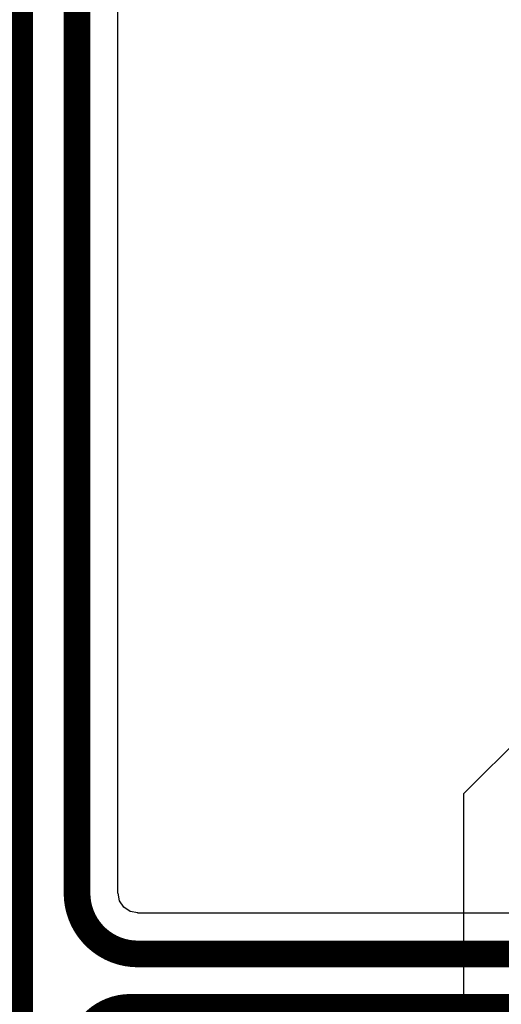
# Model space of a CAD drawing. Header units: inches. Extents: x 0 to 12.2, y 0 to 7.
# Tile 99 of 154: x 0.929 to 1.109, y 2.976 to 3.345. Entities that reach past the tile are written whole.
import ezdxf

# ---------------------------------------------------------------- set-up
doc = ezdxf.new("R2010")
doc.units = ezdxf.units.IN
doc.header["$MEASUREMENT"] = 0
doc.layers.add('Bottom Layer', color=5, linetype='Continuous')
doc.layers.add('Layer 2', color=76, linetype='Continuous')

msp = doc.modelspace()

# ---------------------------------------------------------------- linework, layer by layer
at = {"layer": 'Bottom Layer'}
for p, q in [((0.96554, 3.01775), (0.96554, 4.24456)), ((0.96561, 3.01775), (0.96554, 3.01775)), ((0.96554, 3.01775), (0.96554, 3.01775)), ((0.96617, 3.01492), (0.96561, 3.01775)), ((0.96777, 3.01252), (0.96617, 3.01492)), ((0.97017, 3.01092), (0.96777, 3.01252)), ((0.973, 3.01036), (0.97017, 3.01092)), ((0.973, 3.01029), (0.973, 3.01036)), ((1.11744, 3.01029), (0.973, 3.01029))]:
    msp.add_line(p, q, dxfattribs=at)
at = {"layer": 'Bottom Layer', "const_width": 0.01}
for points in [[(0.9288, 2.3907), (0.9288, 4.25724)], [(0.95025, 3.01775), (0.95025, 4.24456)], [(0.973, 2.995), (3.04871, 2.995)], [(0.97025, 2.975), (3.03095, 2.975)]]:
    msp.add_lwpolyline(points, dxfattribs=at)
at = {"layer": 'Bottom Layer', "const_width": 0.005}
for points in [[(0.94775, 3.01775, 1), (0.95275, 3.01775, 1)], [(0.94775, 3.01775, 1), (0.95275, 3.01775, 1)], [(0.9705, 2.995, 1), (0.9755, 2.995, 1)], [(0.9705, 2.995, 1), (0.9755, 2.995, 1)], [(0.96775, 2.975, 1), (0.97275, 2.975, 1)], [(0.96775, 2.975, 1), (0.97275, 2.975, 1)]]:
    msp.add_lwpolyline(points, format="xyb", close=True, dxfattribs=at)
at = {"layer": 'Bottom Layer', "const_width": 0.01}
for points in [[(0.973, 2.995, -0.414214), (0.95025, 3.01775)], [(0.95067, 2.95542, -0.414214), (0.97025, 2.975)]]:
    msp.add_lwpolyline(points, format="xyb", dxfattribs=at)
at = {"layer": 'Layer 2'}
for p, q in [((1.13608, 3.09611), (1.09499, 3.05502)), ((1.09499, 3.05502), (1.09499, 2.50521))]:
    msp.add_line(p, q, dxfattribs=at)

doc.saveas('drawing.dxf')
